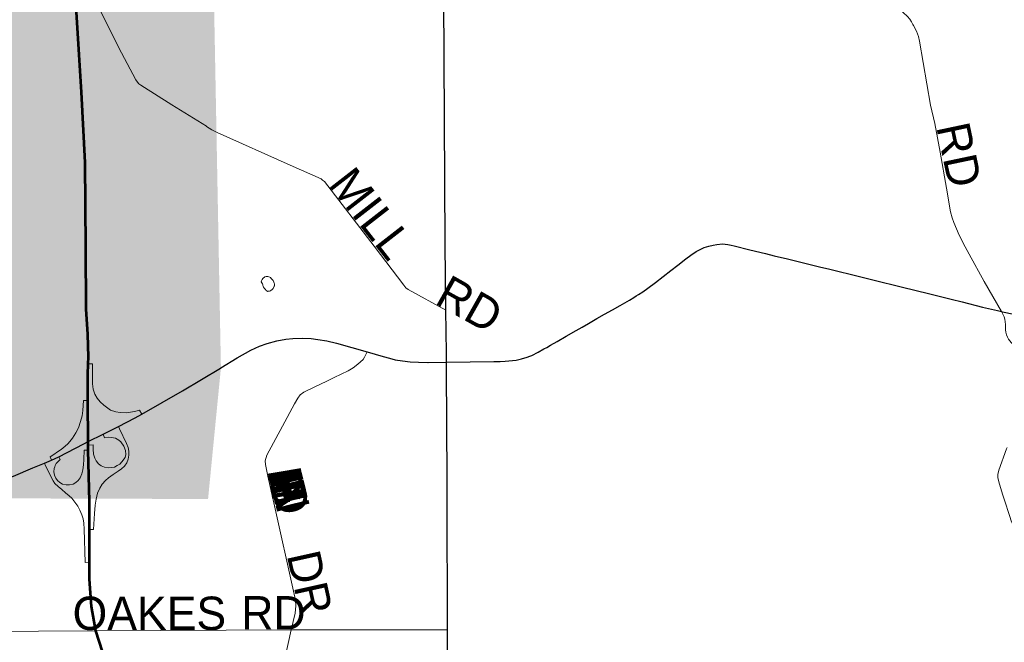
# Model space of a CAD drawing. Header units: feet. Extents: x 92 to 141.3, y -5 to 23.6.
# Tile 71 of 256: x 125.6 to 129.1, y -2.4 to -0.3. Entities that reach past the tile are written whole.
import ezdxf
from ezdxf.enums import TextEntityAlignment as Align

# ---------------------------------------------------------------- set-up
doc = ezdxf.new("R2010")
doc.units = ezdxf.units.FT
doc.header["$MEASUREMENT"] = 0
doc.linetypes.add('CUY - Design$0$DGN1', pattern=[2231.760665, 0, -2231.760665])
for name, color, linetype, lineweight in [('CUY - Design$0$GM_X_City_Street', 7, 'Continuous', 0), ('CUY - Design$0$GM_X_Corporation', 7, 'CUY - Design$0$DGN1', 13), ('CUY - Design$0$GM_X_Interchange_Ramps', 1, 'Continuous', 13), ('CUY - Design$0$GM_X_Interstate_Route', 1, 'Continuous', 53), ('CUY - Design$0$GM_X_Minor_Lake', 5, 'Continuous', 0), ('CUY - Design$0$GM_X_State_Route', 1, 'Continuous', 30)]:
    doc.layers.add(name, color=color, linetype=linetype, lineweight=lineweight)
doc.layers.add('CUY - Design$0$GM_X_State_Location', color=7, linetype='Continuous', lineweight=13, plot=False)
doc.layers.add('TX_X_20', color=7, linetype='Continuous')
doc.styles.add('CUY - Design$0$Styledgn030', font='dgn030.shx')

msp = doc.modelspace()

# ---------------------------------------------------------------- hatches: boundary and pattern name
at = {"layer": 'CUY - Design$0$GM_X_Corporation'}
msp.add_hatch(color=256, dxfattribs=at).paths.add_polyline_path([(126.2974, 0.865), (126.3416, -1.4819), (126.297, -1.937), (125.3563, -1.9339), (125.3486, -1.9352), (125.3114, -1.9376), (125.2791, -1.9397), (124.8098, -1.943), (124.6019, -1.9456), (124.6898, -4.6959), (123.8769, -4.7096), (123.1852, -4.726), (122.7505, -4.7328), (122.7139, -1.975), (122.7112, -0.7929), (122.7039, -0.1836), (122.6963, 0.4155), (122.6947, 0.5153), (122.6926, 0.6193), (122.6834, 0.8161), (122.7509, 0.8167), (123.08, 0.8176), (123.8381, 0.8285), (124.5172, 0.8388), (125.1902, 0.8502), (125.5244, 0.8537), (125.8123, 0.8588)])

# ---------------------------------------------------------------- linework, layer by layer
at = {"layer": 'CUY - Design$0$GM_X_City_Street', "flags": 128}
for points in [[(126.291, -0.6429), (126.1713, -0.5689), (126.063, -0.5003), (126.0571, -0.4956), (126.0524, -0.4896), (126.0466, -0.482), (125.9967, -0.3877), (125.902, -0.1988), (125.8973, -0.1873), (125.895, -0.1755), (125.891, -0.1458), (125.8734, 0.1332), (125.8658, 0.2532), (125.8649, 0.2681), (125.8631, 0.3206), (125.8635, 0.3899)], [(128.7449, -0.2898), (128.74, -0.2805), (128.7338, -0.2715), (128.7259, -0.2624), (128.7112, -0.2483), (128.7002, -0.2372), (128.6887, -0.2288), (128.6732, -0.2175), (128.6539, -0.204), (128.6374, -0.1914), (128.6275, -0.1809), (128.6208, -0.1708), (128.6124, -0.1583), (128.6051, -0.1485), (128.5963, -0.1404), (128.5858, -0.1342), (128.5743, -0.1283), (128.5679, -0.1255), (128.5584, -0.1223), (128.5415, -0.1183), (128.5246, -0.1128), (128.5073, -0.1044), (128.503, -0.1008)], [(129.0521, -1.286), (128.9925, -1.1822), (128.9395, -1.0875), (128.9266, -1.0616), (128.9057, -1.0215), (128.8864, -0.9772), (128.8809, -0.9603), (128.8757, -0.9404), (128.8608, -0.8575), (128.8395, -0.7331), (128.8205, -0.6336), (128.8062, -0.57), (128.7674, -0.3478), (128.7642, -0.3313), (128.7569, -0.3123), (128.7469, -0.2936), (128.7449, -0.2898)], [(127.1221, -1.2815), (126.9916, -1.2093), (126.9843, -1.2033), (126.9765, -1.195), (126.8735, -1.0592), (126.7009, -0.8346), (126.6948, -0.8297), (126.6893, -0.826), (126.582, -0.7781), (126.329, -0.6646), (126.31, -0.6549), (126.2921, -0.6436), (126.291, -0.6429)], [(129.1015, -1.5423), (129.1018, -1.5387), (129.1072, -1.4736), (129.1102, -1.4348), (129.1104, -1.4271), (129.1074, -1.4201), (129.1042, -1.4147), (129.0959, -1.4056), (129.0855, -1.3931), (129.077, -1.3825), (129.0728, -1.3754), (129.07, -1.3674), (129.0679, -1.3581), (129.0663, -1.3492), (129.0659, -1.3412), (129.0666, -1.3314), (129.0656, -1.3221), (129.0641, -1.313), (129.0613, -1.304), (129.0521, -1.286)], [(126.7347, -1.5153), (126.7835, -1.4918), (126.801, -1.4812), (126.8174, -1.4686), (126.8358, -1.4526), (126.8402, -1.4449), (126.8492, -1.4261)], [(126.3036, -2.8727), (126.3117, -2.863), (126.4888, -2.6579), (126.5264, -2.6149), (126.5388, -2.5951), (126.5462, -2.5706), (126.5857, -2.3916), (126.599, -2.3333), (126.6016, -2.3078), (126.601, -2.2876), (126.521, -1.9294), (126.5048, -1.8582), (126.4963, -1.8175), (126.4956, -1.804), (126.5016, -1.7852), (126.5554, -1.6838), (126.5972, -1.6069), (126.6083, -1.5869), (126.6172, -1.5757), (126.6298, -1.5658), (126.6655, -1.549), (126.7096, -1.5274), (126.7347, -1.5153)], [(129.4524, -2.4237), (129.4134, -2.3805), (129.3349, -2.2968), (129.2189, -2.1695), (129.1199, -2.0621), (129.0965, -2.0343), (129.0869, -2.0166), (129.08, -1.994), (129.0627, -1.9405), (129.0554, -1.9199), (129.0434, -1.8777), (129.0398, -1.8624), (129.0398, -1.8515), (129.043, -1.8366), (129.0702, -1.7633), (129.072, -1.7581)], [(124.7023, -2.3984), (125.5076, -2.3973), (125.9072, -2.3945), (126.5857, -2.3916), (127.1285, -2.3912)]]:
    msp.add_lwpolyline(points, dxfattribs=at)
at = {"layer": 'CUY - Design$0$GM_X_Corporation', "flags": 128}
for points in [[(126.2974, 0.865), (126.3416, -1.4819), (126.297, -1.937), (125.3563, -1.9339), (125.3486, -1.9352), (125.3114, -1.9376), (125.2791, -1.9397), (124.8098, -1.943), (124.6019, -1.9456), (124.6898, -4.6959), (123.8769, -4.7096), (123.1852, -4.726), (122.7505, -4.7328), (122.7139, -1.975), (122.7112, -0.7929), (122.7039, -0.1836), (122.6963, 0.4155), (122.6947, 0.5153), (122.6926, 0.6193), (122.6834, 0.8161), (122.7509, 0.8167), (123.08, 0.8176), (123.8381, 0.8285), (124.5172, 0.8388), (125.1902, 0.8502), (125.5244, 0.8537), (125.8123, 0.8588), (126.2974, 0.865)], [(128.7194, 0.8765), (128.7208, 0.8542), (128.7203, 0.8253), (128.7219, 0.8109), (128.7313, 0.7922), (128.7399, 0.7712), (128.749, 0.7575), (128.7576, 0.7505), (128.77, 0.7542), (128.782, 0.7616), (128.8188, 0.7855), (128.8328, 0.7995), (128.8428, 0.8102), (128.856, 0.8172), (128.8737, 0.8209), (128.8964, 0.8175), (128.9154, 0.8038), (128.9363, 0.7877), (128.9557, 0.7835), (128.9817, 0.7781), (128.9965, 0.7748), (129.0093, 0.757), (129.0178, 0.7309), (129.019, 0.6983), (129.004, 0.6587), (128.994, 0.6413), (128.9672, 0.6208), (128.9457, 0.6117), (128.923, 0.6014), (128.8908, 0.6027), (128.8574, 0.6098), (128.8392, 0.6119), (128.8211, 0.6095), (128.8041, 0.5955), (128.7883, 0.5637), (128.7911, 0.5178), (128.8345, 0.4161), (128.8768, 0.3545), (128.9068, 0.3255), (128.9196, 0.3172), (128.9319, 0.3123), (128.9654, 0.3275), (129.0207, 0.3385), (129.0706, 0.3343), (129.0978, 0.3293), (129.1448, 0.3316), (129.1956, 0.3315), (129.2199, 0.3294), (129.2389, 0.3186), (129.2615, 0.2942), (129.3086, 0.2156), (129.3123, 0.1896), (129.3064, 0.1607), (129.2943, 0.1265), (129.2909, 0.0843), (129.2945, 0.0381), (129.2968, 0.012), (129.3025, -0.0152), (129.3082, -0.0512), (129.3081, -0.0747), (129.3055, -0.1032), (129.3071, -0.1367), (129.3074, -0.1689), (129.3098, -0.2049), (129.3051, -0.2313), (129.2898, -0.2606), (129.2847, -0.287), (129.2781, -0.3023), (129.259, -0.3245), (129.2308, -0.3757), (129.2134, -0.3996), (129.1927, -0.4421), (129.1797, -0.4921), (129.1738, -0.5272), (129.161, -0.5511), (129.132, -0.575), (129.1145, -0.6167), (129.1145, -0.6435), (129.1065, -0.6654), (129.0944, -0.7108), (129.0957, -0.8162), (129.1133, -0.8781), (129.1321, -0.9269), (129.1518, -0.9584), (129.1818, -0.9935), (129.2077, -1.0171), (129.2567, -1.0651), (129.3155, -1.1272), (129.3434, -1.1632), (129.3589, -1.2111), (129.3695, -1.2508), (129.362, -1.2921), (129.3511, -1.3433), (129.3419, -1.3854), (129.3326, -1.4436), (129.3297, -1.4605), (129.3304, -1.4804), (129.3386, -1.5023), (129.3563, -1.5287), (129.3706, -1.5535), (129.3936, -1.5982), (129.4359, -1.6532), (129.4819, -1.6987), (129.5169, -1.7314), (129.542, -1.753), (129.5564, -1.7741), (129.5662, -1.7976), (129.5768, -1.8369), (129.5705, -1.8757), (129.5613, -1.8988), (129.5547, -1.9157), (129.5418, -1.9351), (129.5347, -1.9648), (129.5355, -1.9974), (129.5498, -2.0305), (129.5567, -2.0574), (129.5611, -2.0983), (129.5528, -2.1325), (129.5431, -2.1784), (129.5364, -2.206), (129.5281, -2.2221), (129.5091, -2.232), (129.486, -2.2468), (129.469, -2.2699), (129.4636, -2.2893), (129.4668, -2.3071), (129.4816, -2.3253), (129.4947, -2.3509), (129.5021, -2.3761), (129.5135, -2.403), (129.53, -2.4208), (129.5905, -2.4457), (129.6148, -2.4585), (129.6264, -2.473), (129.6407, -2.4929), (129.6564, -2.5057), (129.6856, -2.5111), (129.7475, -2.5117), (129.8123, -2.5031), (129.8482, -2.5053), (129.8663, -2.5132), (129.8893, -2.5326), (129.9074, -2.5583), (129.9321, -2.5785), (129.9614, -2.5885), (129.9857, -2.5931), (130.0046, -2.6064), (130.0149, -2.6241), (130.0198, -2.6403), (130.0296, -2.656), (130.051, -2.6692), (130.1009, -2.6768), (130.1442, -2.6901), (130.1627, -2.7083), (130.1717, -2.7323), (130.1659, -2.748), (130.1564, -2.7587), (130.1365, -2.7673), (130.1221, -2.7664), (130.106, -2.754), (130.0896, -2.7362), (130.0735, -2.7246), (130.0566, -2.7229), (130.0409, -2.7295), (130.019, -2.7588), (130.0115, -2.7902), (130.0089, -2.8253), (130.0207, -2.8604), (130.0326, -2.8819), (130.059, -2.8993), (130.0949, -2.8965), (130.1196, -2.8866), (130.1357, -2.8801), (130.156, -2.8756), (130.1733, -2.876), (130.1811, -2.8925), (130.1785, -2.9124), (130.169, -2.9375), (130.1623, -2.9726), (130.1679, -3.0214), (130.1962, -3.0694), (130.2101, -3.0946), (130.2117, -3.1165), (130.2062, -3.1623), (130.2081, -3.202), (130.2159, -3.2226), (130.2407, -3.2264), (130.2576, -3.2281), (130.2712, -3.2351), (130.2806, -3.2525), (130.2822, -3.2769), (130.2813, -3.3), (130.2643, -3.3243), (130.251, -3.3441), (130.2423, -3.3648), (130.2422, -3.3916), (130.2512, -3.4094), (130.2838, -3.4169), (130.3151, -3.4178), (130.3427, -3.4286), (130.3542, -3.441), (130.3595, -3.4778), (130.3362, -3.5166), (130.3122, -3.5611), (130.3117, -3.5838), (130.3182, -3.6181), (130.3515, -3.6566), (130.4079, -3.6844), (130.4475, -3.6919), (130.4904, -3.6858), (130.5284, -3.683), (130.549, -3.6847), (130.5782, -3.6976), (130.598, -3.7162), (130.6132, -3.7381), (130.6152, -3.7588), (130.6114, -3.7774), (130.6064, -3.8001), (130.6116, -3.8311), (130.6359, -3.8518), (130.7025, -3.9246), (130.7226, -3.9527), (130.732, -3.9817), (130.7323, -4.0027), (130.7137, -4.0266), (130.6906, -4.0287), (130.6634, -4.0257), (130.6506, -4.0178), (130.6428, -4.005), (130.6453, -3.9906), (130.6532, -3.9703), (130.6554, -3.9497), (130.6427, -3.9294), (130.5904, -3.8909), (130.5612, -3.8685), (130.5327, -3.8648), (130.5174, -3.8693), (130.5005, -3.8891), (130.4771, -3.9737), (130.4786, -4.0105), (130.5003, -4.0671), (130.5266, -4.0973), (130.5645, -4.1102), (130.6053, -4.1136), (130.6429, -4.1178), (130.6643, -4.129), (130.6725, -4.1443), (130.6728, -4.1579), (130.6596, -4.1872), (130.6529, -4.2153), (130.654, -4.2434), (130.6671, -4.2744), (130.7012, -4.3158), (130.7391, -4.3477), (130.776, -4.3903), (130.7982, -4.4296), (130.8084, -4.4688), (130.8013, -4.4969), (130.7855, -4.5183), (130.7599, -4.5311), (130.736, -4.5348), (130.7137, -4.5298), (130.6886, -4.5157), (130.6651, -4.5028), (130.6449, -4.4995), (130.6148, -4.5106), (130.5999, -4.5238), (130.5945, -4.5399), (130.6002, -4.5568), (130.626, -4.5831), (128.0984, -4.6355), (127.6204, -4.6447), (127.26, -4.6527), (127.1996, -4.6537), (126.48, -4.6658), (124.829, -4.6936), (124.6898, -4.6959), (124.6019, -1.9456), (124.8098, -1.943), (125.2791, -1.9397), (125.3114, -1.9376), (125.3486, -1.9352), (125.3563, -1.9339), (126.297, -1.937), (126.3416, -1.4819), (126.2974, 0.865), (126.7276, 0.873), (127.2255, 0.8704), (127.6813, 0.87), (128.7194, 0.8765)]]:
    msp.add_lwpolyline(points, dxfattribs=at)
at = {"layer": 'CUY - Design$0$GM_X_Interchange_Ramps', "flags": 128}
for points in [[(126.0669, -1.6426), (126.0585, -1.6286), (126.0456, -1.6323), (126.0349, -1.6346), (126.0126, -1.6374), (125.992, -1.6366), (125.9763, -1.6344), (125.9583, -1.6289), (125.9349, -1.6109), (125.9226, -1.5993), (125.9124, -1.5873), (125.9041, -1.5734), (125.8984, -1.5558), (125.8959, -1.5366), (125.8957, -1.4677), (125.8808, -1.4675)], [(125.8798, -1.5953), (125.8639, -1.5953), (125.8634, -1.6119), (125.8618, -1.63), (125.8598, -1.6477), (125.8542, -1.6684), (125.8468, -1.6899), (125.8374, -1.7077), (125.8263, -1.7252), (125.8175, -1.7373), (125.8102, -1.7452), (125.8003, -1.7541), (125.7865, -1.7648), (125.7744, -1.7737), (125.7612, -1.7826), (125.7486, -1.7901), (125.7537, -1.8022)], [(125.8851, -2.0431), (125.8996, -2.0429), (125.9024, -1.9868), (125.9051, -1.9578), (125.9083, -1.937), (125.9135, -1.9165), (125.9211, -1.8996), (125.9296, -1.8858), (125.9411, -1.873), (125.9516, -1.8639), (125.9675, -1.8519), (125.985, -1.8407), (125.9959, -1.8323), (126.0067, -1.8228), (126.0144, -1.8109), (126.0197, -1.7983), (126.0215, -1.7853), (126.0213, -1.7712), (126.0195, -1.7579), (126.0138, -1.7443), (125.9892, -1.6939), (125.9856, -1.6851)], [(125.9328, -1.7119), (125.9373, -1.7248), (125.9498, -1.7228), (125.9611, -1.7233), (125.9751, -1.726), (125.9866, -1.7323), (125.9946, -1.7389), (126.0049, -1.753), (126.01, -1.7687), (126.0113, -1.7824), (126.009, -1.7928), (125.9979, -1.8076), (125.9901, -1.8155), (125.9816, -1.8211), (125.9722, -1.8264), (125.9613, -1.8281), (125.9495, -1.8286), (125.937, -1.8265), (125.9259, -1.8219), (125.9168, -1.8146), (125.9084, -1.8045), (125.9036, -1.7948), (125.8995, -1.7808), (125.8985, -1.7635), (125.8979, -1.7494), (125.8803, -1.7496)], [(125.8807, -1.7674), (125.8664, -1.7675), (125.8652, -1.8), (125.8643, -1.8189), (125.8618, -1.8354), (125.8581, -1.8499), (125.8528, -1.8629), (125.8459, -1.8728), (125.8374, -1.88), (125.828, -1.8852), (125.8163, -1.8873), (125.8038, -1.8875), (125.7916, -1.8849), (125.7821, -1.8796), (125.7738, -1.873), (125.7682, -1.8645), (125.7637, -1.854), (125.7612, -1.8423), (125.7624, -1.8307), (125.7644, -1.8253), (125.7664, -1.8203), (125.7698, -1.8138), (125.7728, -1.81), (125.778, -1.8051), (125.7836, -1.7999), (125.7784, -1.7906)], [(125.7288, -1.8124), (125.7329, -1.8217), (125.7391, -1.8347), (125.7524, -1.8616), (125.759, -1.8733), (125.7654, -1.8826), (125.7768, -1.8939), (125.7897, -1.9045), (125.8019, -1.915), (125.8148, -1.9259), (125.824, -1.9342), (125.8348, -1.9478), (125.8444, -1.9618), (125.852, -1.9758), (125.8585, -1.9918), (125.863, -2.0058), (125.8652, -2.0203), (125.8671, -2.0414), (125.8699, -2.157), (125.8854, -2.1567)]]:
    msp.add_lwpolyline(points, dxfattribs=at)
at = {"layer": 'CUY - Design$0$GM_X_Interstate_Route', "flags": 128}
for points in [[(125.8488, -0.3949), (125.8384, -0.2271), (125.8238, -0.0465), (125.8201, 0.0246), (125.8159, 0.1049), (125.8068, 0.262), (125.8051, 0.389), (125.8101, 0.6503), (125.8108, 0.6859), (125.8123, 0.8588), (125.8129, 0.871)], [(125.8807, -1.7674), (125.8803, -1.7496), (125.8811, -1.7378), (125.8798, -1.5953), (125.8797, -1.5046), (125.8808, -1.4675), (125.8815, -1.444), (125.8789, -1.3653), (125.874, -1.2775), (125.872, -1.0642), (125.87, -0.7693), (125.8569, -0.5246), (125.8488, -0.3949)], [(125.8849, -1.9476), (125.8849, -1.9455), (125.8807, -1.7674)], [(126.5863, -3.7732), (126.5829, -3.7603), (126.5643, -3.6922), (126.5348, -3.6099), (126.5041, -3.5416), (126.474, -3.4817), (126.4204, -3.3868), (126.2042, -2.9905), (126.062, -2.7325), (125.9875, -2.6025), (125.9572, -2.5394), (125.9422, -2.502), (125.9072, -2.3945), (125.8919, -2.3104), (125.8856, -2.2153), (125.8854, -2.1567), (125.8851, -2.0431), (125.8849, -1.9476)]]:
    msp.add_lwpolyline(points, dxfattribs=at)
at = {"layer": 'CUY - Design$0$GM_X_Minor_Lake', "flags": 128}
for points in [[(126.4815, -1.1832), (126.483, -1.179), (126.485, -1.1753), (126.487, -1.1719), (126.4898, -1.1694), (126.4922, -1.1676), (126.4946, -1.1659), (126.4983, -1.165), (126.5004, -1.165), (126.5025, -1.1649), (126.5049, -1.1648), (126.5082, -1.1652), (126.5116, -1.1663), (126.5141, -1.1683), (126.5166, -1.1711)], [(126.5166, -1.1711), (126.5226, -1.1788), (126.5239, -1.1813), (126.5252, -1.1837), (126.527, -1.1878), (126.5275, -1.1898), (126.5279, -1.1919), (126.528, -1.1944), (126.5276, -1.1965), (126.5269, -1.1985), (126.5226, -1.2065), (126.5205, -1.2082), (126.5185, -1.2103), (126.5161, -1.212), (126.5137, -1.2138), (126.5104, -1.2151), (126.5084, -1.216), (126.5059, -1.216), (126.5038, -1.2161), (126.5009, -1.2145), (126.4975, -1.2117), (126.4962, -1.2097), (126.4941, -1.2072), (126.492, -1.2052), (126.4907, -1.2032), (126.4898, -1.2012), (126.4885, -1.1983), (126.4872, -1.1963), (126.4867, -1.193), (126.4858, -1.1897), (126.4815, -1.1832)]]:
    msp.add_lwpolyline(points, dxfattribs=at)
at = {"layer": 'CUY - Design$0$GM_X_State_Route', "flags": 128}
for points in [[(127.1207, -1.0512), (127.1169, -0.4041), (127.1152, -0.1978)], [(127.1247, -1.4292), (127.1221, -1.2815), (127.1207, -1.0512)], [(127.7835, -1.2321), (127.7918, -1.2266), (127.8065, -1.2176), (127.8243, -1.205), (127.8506, -1.1848), (127.8774, -1.1644), (127.9041, -1.1439), (127.9282, -1.1254), (127.9564, -1.1037), (127.9735, -1.0907), (127.9921, -1.0782), (128.0056, -1.0706), (128.0197, -1.0637), (128.0362, -1.0594), (128.0507, -1.0559), (128.0634, -1.0537), (128.084, -1.0517), (128.1015, -1.0535), (128.113, -1.0557), (128.1234, -1.0582), (128.1781, -1.0715), (128.2322, -1.0851), (128.2632, -1.0927), (128.3086, -1.1037), (128.4198, -1.1309), (128.4566, -1.1394), (128.5589, -1.1646), (128.6054, -1.176), (128.7081, -1.2011), (128.7985, -1.224), (128.8363, -1.2332), (128.878, -1.2434), (128.9161, -1.2526), (128.986, -1.2705), (129.0383, -1.2831), (129.0521, -1.286), (129.0552, -1.2867)], [(127.4734, -1.4105), (127.4864, -1.4032), (127.5089, -1.39), (127.5403, -1.3722), (127.5756, -1.3518), (127.5956, -1.3403), (127.6183, -1.3275), (127.6475, -1.3107), (127.674, -1.2958), (127.7014, -1.2801), (127.7279, -1.2648), (127.7441, -1.2558), (127.76, -1.2466), (127.7755, -1.2374), (127.7835, -1.2321)], [(129.0552, -1.2867), (129.0619, -1.2883), (129.0897, -1.2945), (129.1576, -1.3066), (129.2198, -1.318), (129.279, -1.3285)], [(126.3402, -1.4827), (126.3416, -1.4819), (126.3983, -1.447), (126.4452, -1.4206), (126.476, -1.4066), (126.5024, -1.3969), (126.5358, -1.3877), (126.5676, -1.3823), (126.5913, -1.3796), (126.6242, -1.3791), (126.6549, -1.3801), (126.6787, -1.3828), (126.7099, -1.3882), (126.7425, -1.3961), (126.8492, -1.4261), (126.9048, -1.4428), (126.9276, -1.4485), (126.9468, -1.4534), (126.9725, -1.4575), (126.9993, -1.4606), (127.0279, -1.4622), (127.0598, -1.463)], [(127.1262, -1.7017), (127.1253, -1.4616), (127.1247, -1.4292)], [(127.1253, -1.4616), (127.2898, -1.4594), (127.311, -1.46), (127.329, -1.4588), (127.3537, -1.4565), (127.3672, -1.4545), (127.3849, -1.4504), (127.4051, -1.4442), (127.4141, -1.4412), (127.4211, -1.4385), (127.4429, -1.4271), (127.4633, -1.4161), (127.4734, -1.4105)], [(127.0598, -1.463), (127.0614, -1.463), (127.1253, -1.4616)], [(125.8651, -1.746), (125.8811, -1.7378), (125.9328, -1.7119), (125.9856, -1.6851), (126.044, -1.6547), (126.0669, -1.6426), (126.2082, -1.5613), (126.3402, -1.4827)], [(127.1268, -1.8436), (127.1262, -1.7017)], [(125.6889, -1.829), (125.7288, -1.8124), (125.7537, -1.8022), (125.7784, -1.7906), (125.8651, -1.746)], [(125.5073, -1.8985), (125.543, -1.886), (125.5665, -1.8773), (125.6213, -1.8573), (125.6889, -1.829)], [(127.1326, -3.7533), (127.1307, -3.1987), (127.1303, -2.8459), (127.1285, -2.3912), (127.1271, -1.9278), (127.1268, -1.8436)]]:
    msp.add_lwpolyline(points, dxfattribs=at)

# ---------------------------------------------------------------- texts
at = {"layer": 'CUY - Design$0$GM_X_State_Location', "style": 'CUY - Design$0$Styledgn030'}
msp.add_text('82', height=0.000206, rotation=0, dxfattribs=at).set_placement((126.4195, -1.4564))
for s, p in [('s', (126.4713, -1.4413)), ('r', (126.4714, -1.4413))]:
    msp.add_text(s, height=0.000206, dxfattribs=at).set_placement(p, align=Align.MIDDLE_CENTER)
at = {"layer": 'TX_X_20', "style": 'CUY - Design$0$Styledgn030'}
for s, rotation, p in [('RD', 281.895, (128.8253, -0.6444)), ('MILL', 307.8744, (126.7124, -0.8455)), ('RD', 330.6435, (127.0802, -1.256)), ('H', 279.5306, (126.5029, -1.8365)), ('I', 279.4839, (126.5044, -1.8454)), ('G', 280.3832, (126.5051, -1.8501)), ('H', 283.2776, (126.5069, -1.8595)), ('A', 283.7693, (126.5107, -1.8755)), ('L', 283.7686, (126.509, -1.8684)), ('N', 283.75, (126.5129, -1.8842)), ('D', 283.7693, (126.515, -1.893)), ('DR', 282.5327, (126.5698, -2.1315)), ('OAKES', 0, (125.8266, -2.3915)), ('RD', 0, (126.4123, -2.3897))]:
    msp.add_text(s, height=0.1157, rotation=rotation, dxfattribs=at).set_placement(p)

doc.saveas('drawing.dxf')
